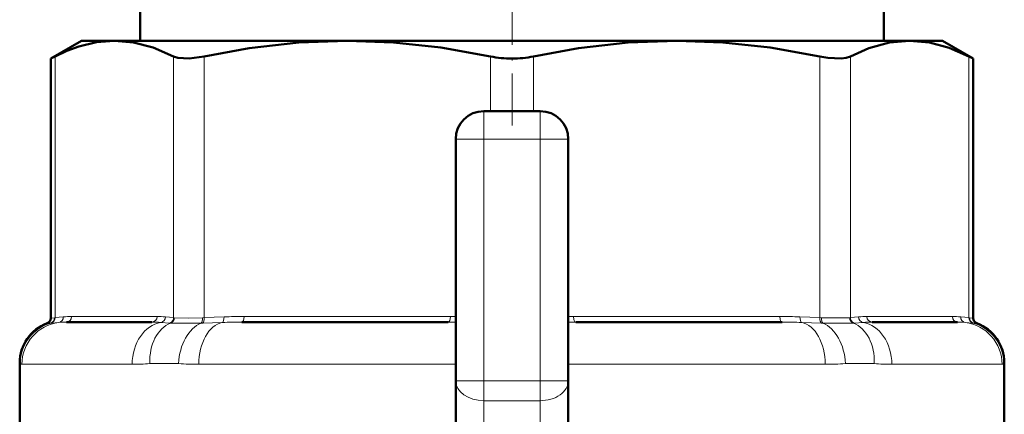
# Model space of a CAD drawing. Extents: x -1351 to 1763, y -1300 to 612.
# Tile 74 of 80: x 1706 to 1741, y -71 to -57. Entities that reach past the tile are written whole.
import ezdxf

# ---------------------------------------------------------------- set-up
doc = ezdxf.new("R2010")
doc.units = 0
doc.linetypes.add('DASHDOT', pattern=[18.5, 12, -3, 0.5, -3])

msp = doc.modelspace()

# ---------------------------------------------------------------- linework, layer by layer
at = {"color": 7, "linetype": 'DASHDOT', "lineweight": 18, "ltscale": 0.153836}
msp.add_line((1723.808, -60.786), (1723.808, -54.633), dxfattribs=at)
at = {"color": 7, "lineweight": 50}
for p, q in [((1710.588, -56.273), (1710.588, -57.773)), ((1737.029, -57.773), (1737.029, -56.273)), ((1708.508, -57.773), (1707.412, -58.406)), ((1708.508, -57.773), (1709.673, -57.773)), ((1709.673, -57.773), (1717.953, -57.773)), ((1717.953, -57.773), (1729.663, -57.773)), ((1729.663, -57.773), (1737.943, -57.773)), ((1737.943, -57.773), (1739.108, -57.773)), ((1739.108, -57.773), (1740.204, -58.406)), ((1707.564, -58.328), (1707.412, -58.406)), ((1707.412, -67.628), (1707.412, -58.406)), ((1740.204, -58.406), (1740.052, -58.328)), ((1740.204, -67.628), (1740.204, -58.406)), ((1722.808, -60.273), (1724.808, -60.273)), ((1721.808, -69.859), (1721.808, -61.273)), ((1725.808, -61.273), (1725.808, -69.859)), ((1711.007, -67.773), (1707.969, -67.773)), ((1721.543, -67.773), (1714.21, -67.773)), ((1733.406, -67.773), (1726.073, -67.773)), ((1739.647, -67.773), (1736.609, -67.773)), ((1706.308, -69.22), (1706.308, -71.383)), ((1741.308, -69.22), (1741.308, -72.929)), ((1721.808, -76.502), (1721.808, -69.859)), ((1725.808, -76.502), (1725.808, -69.859))]:
    msp.add_line(p, q, dxfattribs=at)
at = {"color": 7, "lineweight": 18}
for p, q in [((1707.564, -58.328), (1707.564, -67.615)), ((1711.781, -67.615), (1711.781, -58.328)), ((1712.863, -58.328), (1712.863, -67.615)), ((1723.043, -60.273), (1723.043, -58.328)), ((1724.573, -58.328), (1724.573, -60.273)), ((1734.753, -67.615), (1734.753, -58.328)), ((1735.835, -58.328), (1735.835, -67.615)), ((1740.052, -67.615), (1740.052, -58.328)), ((1722.808, -60.273), (1722.808, -61.273)), ((1724.808, -60.273), (1724.808, -61.273)), ((1721.808, -61.273), (1722.808, -61.273)), ((1722.808, -61.273), (1722.808, -69.859)), ((1724.808, -61.273), (1722.808, -61.273)), ((1724.808, -69.859), (1724.808, -61.273)), ((1724.808, -61.273), (1725.808, -61.273)), ((1707.411, -67.809), (1707.282, -67.815)), ((1707.432, -67.807), (1707.411, -67.809)), ((1707.412, -67.628), (1707.543, -67.617)), ((1707.698, -67.785), (1707.432, -67.807)), ((1707.543, -67.617), (1707.564, -67.615)), ((1707.564, -67.615), (1707.858, -67.586)), ((1708.154, -67.573), (1711.191, -67.573)), ((1711.643, -67.807), (1711.322, -67.785)), ((1711.487, -67.586), (1711.781, -67.615)), ((1711.67, -67.809), (1711.643, -67.807)), ((1711.781, -67.615), (1711.803, -67.617)), ((1712.814, -67.807), (1712.758, -67.809)), ((1712.811, -67.617), (1712.863, -67.615)), ((1713.511, -67.785), (1712.814, -67.807)), ((1712.863, -67.615), (1713.572, -67.586)), ((1714.286, -67.573), (1721.62, -67.573)), ((1721.808, -67.775), (1721.543, -67.773)), ((1721.62, -67.573), (1721.808, -67.574)), ((1725.808, -67.574), (1725.997, -67.573)), ((1726.073, -67.773), (1725.808, -67.775)), ((1725.997, -67.573), (1733.33, -67.573)), ((1734.044, -67.586), (1734.753, -67.615)), ((1734.802, -67.807), (1734.105, -67.785)), ((1734.753, -67.615), (1734.805, -67.617)), ((1734.858, -67.809), (1734.802, -67.807)), ((1735.813, -67.617), (1735.835, -67.615)), ((1735.835, -67.615), (1736.129, -67.586)), ((1735.973, -67.807), (1735.946, -67.809)), ((1736.294, -67.785), (1735.973, -67.807)), ((1736.425, -67.573), (1739.462, -67.573)), ((1739.758, -67.586), (1740.052, -67.615)), ((1740.184, -67.807), (1739.918, -67.785)), ((1740.052, -67.615), (1740.073, -67.617)), ((1740.073, -67.617), (1740.204, -67.628)), ((1740.205, -67.809), (1740.184, -67.807)), ((1740.334, -67.815), (1740.205, -67.809)), ((1706.323, -69.247), (1706.308, -69.22)), ((1706.388, -69.273), (1710.307, -69.273)), ((1711.954, -69.247), (1710.935, -69.247)), ((1712.674, -69.273), (1721.808, -69.273)), ((1725.808, -69.273), (1734.942, -69.273)), ((1736.681, -69.247), (1735.662, -69.247)), ((1737.309, -69.273), (1741.228, -69.273)), ((1741.308, -69.22), (1741.293, -69.247)), ((1721.808, -69.859), (1722.808, -69.859)), ((1722.808, -69.859), (1724.808, -69.859)), ((1722.808, -69.859), (1722.808, -70.566)), ((1724.808, -69.859), (1724.808, -70.566)), ((1724.808, -69.859), (1725.808, -69.859)), ((1722.808, -77.055), (1722.808, -70.566)), ((1724.808, -70.566), (1722.808, -70.566)), ((1724.808, -70.566), (1724.808, -77.055))]:
    msp.add_line(p, q, dxfattribs=at)
at = {"color": 7, "linetype": 'DASHDOT', "lineweight": 18, "ltscale": 0.257574}
msp.add_line((1722.808, -70.718), (1722.808, -60.415), dxfattribs=at)
at = {"color": 7, "linetype": 'DASHDOT', "lineweight": 18, "ltscale": 0.257589}
msp.add_line((1724.808, -60.415), (1724.808, -70.718), dxfattribs=at)
at = {"color": 7, "linetype": 'DASHDOT', "lineweight": 18, "ltscale": 0.060001}
for p, q in [((1722.608, -61.273), (1725.008, -61.273)), ((1722.608, -69.859), (1725.008, -69.859))]:
    msp.add_line(p, q, dxfattribs=at)
at = {"color": 7, "lineweight": 50}
for points in [[(1709.673, -57.773), (1709.039, -57.825), (1708.406, -57.977), (1707.984, -58.133), (1707.564, -58.328)], [(1711.781, -58.328), (1711.047, -58.014), (1710.351, -57.833), (1709.673, -57.773)], [(1717.953, -57.773), (1716.231, -57.838), (1714.462, -58.039), (1712.863, -58.328)], [(1723.043, -58.328), (1721.274, -58.014), (1719.593, -57.833), (1717.953, -57.773)], [(1729.663, -57.773), (1727.942, -57.838), (1726.172, -58.039), (1724.573, -58.328)], [(1734.753, -58.328), (1732.984, -58.014), (1731.303, -57.833), (1729.663, -57.773)], [(1737.943, -57.773), (1737.23, -57.838), (1736.497, -58.039), (1735.835, -58.328)], [(1740.052, -58.328), (1739.352, -58.025), (1738.649, -57.837), (1737.943, -57.773)], [(1712.863, -58.328), (1712.329, -58.403), (1711.926, -58.378), (1711.781, -58.328)], [(1735.835, -58.328), (1735.69, -58.378), (1735.506, -58.403), (1735.037, -58.378), (1734.753, -58.328)]]:
    msp.add_lwpolyline(points, dxfattribs=at)
at = {"color": 7, "lineweight": 18}
for points in [[(1711.803, -67.617), (1712.314, -67.628), (1712.811, -67.617)], [(1734.805, -67.617), (1735.502, -67.627), (1735.813, -67.617)]]:
    msp.add_lwpolyline(points, dxfattribs=at)
at = {"color": 7, "lineweight": 50}
for centre, radius, start, end in [((1723.797, -54.678), 3.727, 258.3238, 270.1707), ((1723.819, -54.676), 3.729, 269.8321, 281.6725), ((1722.808, -61.273), 1, 90, 180), ((1724.808, -61.273), 1, 0, 90), ((1707.808, -69.22), 1.5, 110.5177, 180), ((1707.212, -67.628), 0.2, 290.5165, 359.9999), ((1740.404, -67.628), 0.2, 180.0001, 249.4835), ((1739.808, -69.22), 1.5, 359.9834, 69.4823)]:
    msp.add_arc(centre, radius, start, end, dxfattribs=at)
at = {"color": 7, "lineweight": 18}
for centre, radius, start, end in [((1707.825, -69.253), 1.502, 105.9772, 179.784), ((1707.347, -67.624), 0.196, 289.2011, 2.0769), ((1707.369, -67.623), 0.195, 288.8448, 2.6072), ((1707.666, -67.596), 0.192, 279.6889, 3.0559), ((1707.956, -70.734), 2.96, 89.7465, 95.0069), ((1708.141, -70.701), 3.128, 89.7592, 95.1871), ((1711.02, -71.794), 4.021, 85.7024, 90.1944), ((1711.204, -70.701), 3.128, 84.8129, 90.2408), ((1711.288, -67.59), 0.199, 279.7602, 1.0432), ((1711.578, -67.616), 0.202, 288.6376, 0.5069), ((1711.601, -67.62), 0.202, 289.9883, 0.854), ((1712.187, -45.821), 21.995, 268.6539, 271.4886), ((1714.177, -87.426), 19.653, 89.9051, 91.9429), ((1714.254, -85.754), 18.18, 89.8986, 92.1508), ((1733.362, -85.754), 18.18, 87.8492, 90.1014), ((1733.439, -87.426), 19.653, 88.0571, 90.0949), ((1735.429, -45.811), 22.005, 268.5123, 271.3456), ((1736.015, -67.62), 0.202, 179.146, 250.0117), ((1736.038, -67.616), 0.202, 179.4931, 251.3624), ((1736.411, -70.701), 3.128, 89.7592, 95.1871), ((1736.328, -67.59), 0.199, 178.9568, 260.2398), ((1736.596, -71.794), 4.021, 89.8056, 94.2976), ((1739.475, -70.701), 3.128, 84.8129, 90.2408), ((1739.66, -70.734), 2.96, 84.9931, 90.2535), ((1739.95, -67.596), 0.192, 176.9441, 260.3111), ((1740.247, -67.623), 0.195, 177.3928, 251.1552), ((1740.269, -67.624), 0.196, 177.9231, 250.7989), ((1739.791, -69.253), 1.502, 0.216, 74.0228), ((1706.378, -69.2), 0.073, 220.243, 277.8347), ((1710.327, -62.124), 7.149, 269.8403, 274.8785), ((1712.632, -60.329), 8.944, 265.6487, 270.2682), ((1734.984, -60.338), 8.935, 269.7295, 274.3536), ((1737.29, -62.116), 7.157, 265.1242, 270.157), ((1741.238, -69.2), 0.0729, 262.143, 319.7781)]:
    msp.add_arc(centre, radius, start, end, dxfattribs=at)
for centre, major_axis, ratio, start_param, end_param in [((1707.881, -69.273), (0, -1.5), 0.995414, 3.264935, 4.712389), ((1707.969, -67.573), (0, 0.2), 0.92388, 3.141593, 4.712389), ((1711.464, -69.273), (0, -1.5), 0.771505, 3.264935, 4.712389), ((1712.038, -69.247), (0.143, -1.493), 0.734075, 3.351169, 4.642046), ((1711.007, -67.573), (0, 0.2), 0.92388, 3.141593, 4.712389), ((1712.97, -69.247), (-0.132, -1.494), 0.675962, 3.481187, 4.772063), ((1713.628, -69.273), (0, -1.5), 0.636223, 3.264935, 4.712389), ((1712.73, -67.617), (0.007, -0.2), 0.408466, 0.272287, 1.557437), ((1712.787, -67.615), (0.008, -0.2), 0.382405, 0.255495, 1.554996), ((1713.495, -67.586), (0.008, -0.2), 0.382432, 0.102908, 1.555785), ((1714.21, -67.573), (0, 0.2), 0.382683, 3.141593, 4.712389), ((1721.543, -67.573), (0, 0.2), 0.382683, 3.141593, 4.712389), ((1726.073, -67.573), (0, 0.2), 0.382683, 1.570796, 3.141593), ((1733.406, -67.573), (0, 0.2), 0.382683, 1.570796, 3.141593), ((1734.121, -67.586), (-0.008, -0.2), 0.382432, 4.727401, 6.180277), ((1733.988, -69.273), (0, 1.5), 0.636223, 4.712389, 6.159843), ((1734.829, -67.615), (-0.008, -0.2), 0.382405, 4.728189, 6.02769), ((1734.886, -67.617), (-0.007, -0.2), 0.408466, 4.725748, 6.010898), ((1734.646, -69.247), (0.132, -1.494), 0.675962, 1.511122, 2.801999), ((1735.578, -69.247), (-0.143, -1.493), 0.734075, 1.64114, 2.932016), ((1736.152, -69.273), (0, 1.5), 0.771505, 4.712389, 6.159843), ((1736.609, -67.573), (0, -0.2), 0.92388, 4.712389, 6.283185), ((1739.647, -67.573), (0, -0.2), 0.92388, 4.712389, 6.283185), ((1739.735, -69.273), (0, 1.5), 0.995414, 4.712389, 6.159843), ((1722.808, -69.859), (-1, 0), 0.707107, 0, 1.570796), ((1724.808, -69.859), (-1, 0), 0.707107, 1.570796, 3.141593)]:
    msp.add_ellipse(centre, major_axis=major_axis, ratio=ratio, start_param=start_param, end_param=end_param, dxfattribs=at)

doc.saveas('drawing.dxf')
